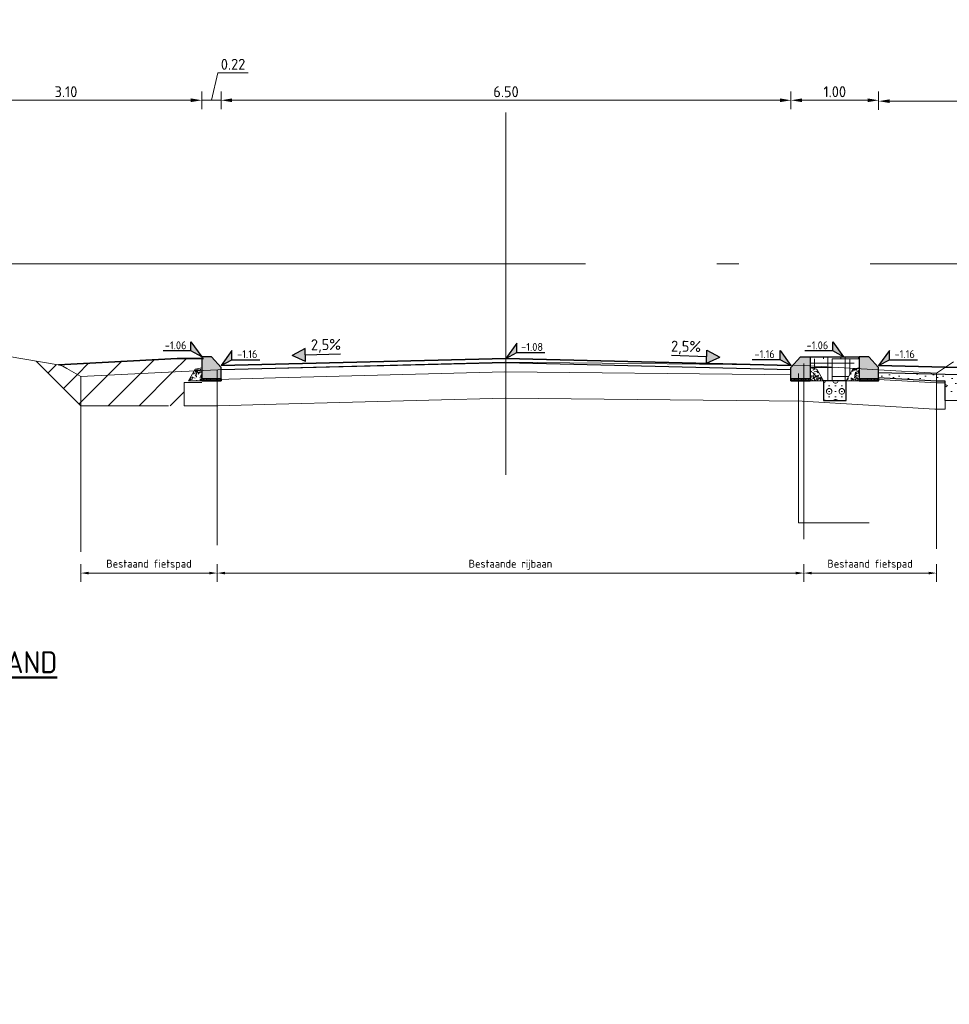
# Model space of a CAD drawing. Header units: metres. Extents: x -1 to 222837, y -2 to 853657.
# Tile 22 of 256: x 111383 to 111393, y 425619 to 425630. Entities that reach past the tile are written whole.
import ezdxf
from ezdxf.enums import TextEntityAlignment as Align

# ---------------------------------------------------------------- set-up
doc = ezdxf.new("R2010")
doc.units = ezdxf.units.M
doc.header["$XCLIPFRAME"] = 0
for name, pattern in [('1-1', [20, 10, -10]), ('AL-NAP_LIJN', [15.25, 12, -1.5, 0.25, -1.5]), ('AM-AS', [16, 10, -2, 2, -2])]:
    doc.linetypes.add(name, pattern=pattern)
doc.layers.add('A-LEGENDA', color=7, linetype='Continuous')
doc.layers.add('X-REF', color=7, linetype='Continuous')
for name, color, linetype, lineweight in [('A-TXT-T25', 7, 'Continuous', 25), ('A-TXT-T50', 4, 'Continuous', 50), ('B-ALG', 8, 'Continuous', 5), ('B-ALG_TXT', 8, 'Continuous', 5), ('B-WE-GR-TEELGROND-A', 92, 'Continuous', 18), ('B-WE-GW-MAAIVELD-GD', 93, 'Continuous', 18), ('N-WE-AM-AS_WEG-G', 10, 'AM-AS', 18), ('N-WE-AM-NAP-G', 7, 'AL-NAP_LIJN', 18), ('N-WE-GR-BOMENGROND-A', 32, 'Continuous', 18), ('N-WE-GW-BERM-G', 90, 'Continuous', 35), ('N-WE-GW-GROND-WERK-A', 7, 'Continuous', 18), ('N-WE-VH-VERHARDING_BESTORTING-A', 252, 'Continuous', 18), ('N-WE-VH-VERHARDING_BESTORTING-G', 252, 'Continuous', 35), ('N-WE-VH-VERHARDING_BESTORTING-O', 7, 'Continuous', 18), ('N-WE-VH-VERHARDING_FUNDERING-A', 7, 'Continuous', 18), ('X-XX-AL-HOOGTELABEL-S', 90, 'Continuous', 25)]:
    doc.layers.add(name, color=color, linetype=linetype, lineweight=lineweight)
doc.styles.add('NLCS-ISO', font='NLCS-ISO.ttf')
doc.styles.add('NLCS-ISO-ANNOTATIEF-T25', font='NLCS-ISO.ttf', dxfattribs={"height": 2.5})
doc.styles.add('NLCS-ISO-M50-T18', font='NLCS-ISO.ttf')
doc.styles.add('NLCS-ISO-M50-T25', font='NLCS-ISO.ttf')
doc.styles.add('RPS_25', font='isocp.shx', dxfattribs={"height": 2.5})
doc.styles.add('RPS_50', font='isocp.shx', dxfattribs={"height": 5})
doc.dimstyles.new('NLCS-M50-T18-PIJL-X_L2_H5', dxfattribs={"dimscale": 0.05, "dimtxt": 1.8, "dimasz": 1.8, "dimexe": 2, "dimexo": 2, "dimgap": 0.7, "dimtad": 1, "dimzin": 0, "dimdsep": 46, "dimtxsty": 'NLCS-ISO-M50-T18', "dimcen": 0, "dimdle": 2, "dimclrd": 256, "dimclre": 256, "dimclrt": 256, "dimadec": 5, "dimazin": 0, "dimtfac": 1, "dimtofl": 0, "dimtmove": 1, "dimatfit": 0, "dimfxl": 2, "dimfxlon": 1, "dimtfillclr": 254, "dimtolj": 1, "dimtzin": 0, "dimlwd": 18, "dimlwe": 18, "dimarcsym": 0})
doc.dimstyles.new('NLCS-M50-T25-PIJL-X_L2_H5', dxfattribs={"dimscale": 0.05, "dimtxt": 2.5, "dimasz": 2.5, "dimexe": 2, "dimexo": 2, "dimgap": 0.7, "dimtad": 1, "dimzin": 0, "dimdsep": 46, "dimtxsty": 'NLCS-ISO-M50-T25', "dimcen": 0, "dimdle": 2, "dimclrd": 256, "dimclre": 256, "dimclrt": 256, "dimadec": 5, "dimazin": 0, "dimtfac": 1, "dimtofl": 0, "dimtmove": 1, "dimatfit": 0, "dimfxl": 2, "dimfxlon": 1, "dimtfillclr": 254, "dimtolj": 1, "dimtzin": 0, "dimlwd": 18, "dimlwe": 18, "dimarcsym": 0})
picture_1 = doc.add_image_def('image1.ecw', size_in_pixel=(400001, 250001))
picture_2 = doc.add_image_def('image2.ecw', size_in_pixel=(120000, 80000))
pattern_1 = [(45, (111097.0106029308, 425834.8120463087), (-0.1767766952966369, 0.1767766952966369), [])]

# ---------------------------------------------------------------- blocks, each defined once
blk = doc.blocks.new('*D521')
at = {"layer": 'A-TXT-T25', "linetype": 'Continuous', "lineweight": 18, "transparency": 16777216}
for p, q in [((111384.9351374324, 425629.3609536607), (111385.0096380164, 425629.6734536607)), ((111385.0096380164, 425629.6734536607), (111385.3546380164, 425629.6734536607)), ((111384.825137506, 425629.2609536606), (111384.825137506, 425629.4609536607)), ((111385.0451373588, 425629.2609536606), (111385.0451373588, 425629.4609536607)), ((111384.700137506, 425629.3609536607), (111384.575137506, 425629.3609536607)), ((111384.825137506, 425629.3609536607), (111385.0451373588, 425629.3609536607)), ((111385.1701373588, 425629.3609536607), (111385.2951373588, 425629.3609536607))]:
    blk.add_line(p, q, dxfattribs=at)
at = {"layer": 'A-TXT-T25', "transparency": 16777216}
for points in [[(111384.700137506, 425629.381786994), (111384.700137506, 425629.3401203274), (111384.825137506, 425629.3609536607)], [(111385.1701373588, 425629.381786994), (111385.1701373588, 425629.3401203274), (111385.0451373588, 425629.3609536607)]]:
    blk.add_solid(points, dxfattribs=at)
at = {"layer": 'Defpoints', "color": 0, "transparency": 16777216}
for p in [(111385.0451373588, 425629.3609536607), (111384.825137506, 425626.3360356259), (111385.0451373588, 425626.3366024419)]:
    blk.add_point(p, dxfattribs=at)
at = {"layer": 'A-TXT-T25', "transparency": 16777216, "insert": (111385.1821380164, 425629.7709536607), "char_height": 0.125, "attachment_point": 5, "style": 'NLCS-ISO-M50-T25'}
blk.add_mtext('\\A1;0.22', dxfattribs=at)
blk = doc.blocks.new('Pijl afschot')
blk.add_hatch(color=256).paths.add_polyline_path([(1717511043.909518, -163054497.4737314), (1717511043.834518, -163054497.3237315), (1717511043.759518, -163054497.4737314)])
for p, q in [((1717511043.759518, -163054497.4737314), (1717511043.834518, -163054497.3237315)), ((1717511043.909518, -163054497.4737314), (1717511043.834518, -163054497.3237315)), ((1717511043.759518, -163054497.4737314), (1717511043.909518, -163054497.4737314)), ((1717511043.834518, -163054497.4737314), (1717511043.834518, -163054497.8749846))]:
    blk.add_line(p, q)
blk = doc.blocks.new('SAL-HOOGTELABEL_01-SO')
for p, q in [((-2.460741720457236, 1.312415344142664), (-2.460741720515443, 3.435148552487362)), ((-2.460741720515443, 3.435148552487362), (0, 0)), ((-2.460741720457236, 1.312415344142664), (-8.837532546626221, 1.312415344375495)), ((0, 0), (-2.460741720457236, 1.312415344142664))]:
    blk.add_line(p, q)
blk.add_solid([(-2.460741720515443, 3.435148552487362), (-2.460741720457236, 1.312415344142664), (0, 0)])
at = {"style": 'NLCS-ISO'}
blk.add_attdef('...', text='', height=1.8, dxfattribs=at).set_placement((-5.956637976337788, 2.607292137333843), align=Align.MIDDLE)
blk = doc.blocks.new('ALG_ONDERSCHRIFT')
at = {"layer": 'A-TXT-T25', "style": 'RPS_25'}
for tag, p in [('ONDERSCHRIFT-SUBREGEL1', (2, -13)), ('ONDERSCHRIFT-SUBREGEL2', (2, -17.5))]:
    blk.add_attdef(tag, p, '', height=2.5, dxfattribs=at)
at = {"layer": 'A-TXT-T50', "style": 'RPS_50'}
blk.add_attdef('%%UONDERSCHRIFT-TITEL', (2, -7), '', height=5, dxfattribs=at)
blk = doc.blocks.new('RWS band')
at = {"transparency": 33554610}
h = blk.add_hatch(color=8, dxfattribs=at)
h.dxf.hatch_style = 1
h.paths.add_polyline_path([(1717510914.861562, -163054387.4077554), (1717510914.751562, -163054387.4077554), (1717510914.751562, -163054387.6577554), (1717510914.971562, -163054387.6577554), (1717510914.971562, -163054387.5317554)])
at = {"flags": 128}
blk.add_lwpolyline([(1717510914.861562, -163054387.4077554), (1717510914.751562, -163054387.4077554), (1717510914.751562, -163054387.6577554), (1717510914.971562, -163054387.6577554), (1717510914.971562, -163054387.5317554), (1717510914.861561, -163054387.4077554)], dxfattribs=at)
blk = doc.blocks.new('*D507')
at = {"layer": 'A-TXT-T25', "linetype": 'Continuous', "lineweight": 18, "transparency": 16777216}
for p, q in [((111385.0451372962, 425629.2609536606), (111385.0451372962, 425629.4609536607)), ((111391.5451373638, 425629.2609536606), (111391.5451373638, 425629.4609536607)), ((111385.1701372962, 425629.3609536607), (111391.4201373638, 425629.3609536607))]:
    blk.add_line(p, q, dxfattribs=at)
at = {"layer": 'A-TXT-T25', "transparency": 16777216}
for points in [[(111385.1701372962, 425629.381786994), (111385.1701372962, 425629.3401203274), (111385.0451372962, 425629.3609536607)], [(111391.4201373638, 425629.381786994), (111391.4201373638, 425629.3401203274), (111391.5451373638, 425629.3609536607)]]:
    blk.add_solid(points, dxfattribs=at)
at = {"layer": 'Defpoints', "color": 0, "transparency": 16777216}
for p in [(111391.5451373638, 425629.3609536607), (111385.0451372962, 425626.3366024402), (111391.5451373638, 425626.3366024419)]:
    blk.add_point(p, dxfattribs=at)
at = {"layer": 'A-TXT-T25', "transparency": 16777216, "insert": (111388.29513733, 425629.4584536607), "char_height": 0.125, "attachment_point": 5, "style": 'NLCS-ISO-M50-T25'}
blk.add_mtext('\\A1;6.50', dxfattribs=at)
blk = doc.blocks.new('*D508')
at = {"layer": 'A-TXT-T25', "linetype": 'Continuous', "lineweight": 18, "transparency": 16777216}
for p, q in [((111391.5451374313, 425629.2609536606), (111391.5451374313, 425629.4609536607)), ((111392.5451282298, 425629.2609536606), (111392.5451282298, 425629.4609536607)), ((111391.6701374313, 425629.3609536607), (111392.4201282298, 425629.3609536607))]:
    blk.add_line(p, q, dxfattribs=at)
at = {"layer": 'A-TXT-T25', "transparency": 16777216}
for points in [[(111391.6701374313, 425629.381786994), (111391.6701374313, 425629.3401203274), (111391.5451374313, 425629.3609536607)], [(111392.4201282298, 425629.381786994), (111392.4201282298, 425629.3401203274), (111392.5451282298, 425629.3609536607)]]:
    blk.add_solid(points, dxfattribs=at)
at = {"layer": 'Defpoints', "color": 0, "transparency": 16777216}
for p in [(111392.5451282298, 425629.3609536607), (111391.5451374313, 425626.3366024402), (111392.5451282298, 425626.2853962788)]:
    blk.add_point(p, dxfattribs=at)
at = {"layer": 'A-TXT-T25', "transparency": 16777216, "insert": (111392.0451328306, 425629.4584536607), "char_height": 0.125, "attachment_point": 5, "style": 'NLCS-ISO-M50-T25'}
blk.add_mtext('\\A1;1.00', dxfattribs=at)
blk = doc.blocks.new('*D509')
at = {"layer": 'A-TXT-T25', "linetype": 'Continuous', "lineweight": 18, "transparency": 16777216}
for p, q in [((111392.5451206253, 425629.250536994), (111392.5451206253, 425629.450536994)), ((111396.0451096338, 425629.250536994), (111396.0451096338, 425629.450536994)), ((111392.6701206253, 425629.3505369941), (111395.9201096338, 425629.3505369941))]:
    blk.add_line(p, q, dxfattribs=at)
at = {"layer": 'A-TXT-T25', "transparency": 16777216}
for points in [[(111392.6701206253, 425629.3713703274), (111392.6701206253, 425629.3297036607), (111392.5451206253, 425629.3505369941)], [(111395.9201096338, 425629.3713703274), (111395.9201096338, 425629.3297036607), (111396.0451096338, 425629.3505369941)]]:
    blk.add_solid(points, dxfattribs=at)
at = {"layer": 'Defpoints', "color": 0, "transparency": 16777216}
for p in [(111396.0451096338, 425629.3505369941), (111392.5451206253, 425626.3366024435), (111396.0451096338, 425626.2491027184)]:
    blk.add_point(p, dxfattribs=at)
at = {"layer": 'A-TXT-T25', "transparency": 16777216, "insert": (111394.2951151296, 425629.448036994), "char_height": 0.125, "attachment_point": 5, "style": 'NLCS-ISO-M50-T25'}
blk.add_mtext('\\A1;3.50', dxfattribs=at)
blk = doc.blocks.new('*D514')
at = {"layer": 'A-TXT-T25', "linetype": 'Continuous', "lineweight": 18, "transparency": 16777216}
for p, q in [((111381.7268088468, 425629.2609536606), (111381.7268088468, 425629.4609536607)), ((111384.8253474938, 425629.2609536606), (111384.8253474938, 425629.4609536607)), ((111384.7003474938, 425629.3609536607), (111381.8518088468, 425629.3609536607))]:
    blk.add_line(p, q, dxfattribs=at)
at = {"layer": 'A-TXT-T25', "transparency": 16777216}
for points in [[(111381.8518088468, 425629.381786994), (111381.8518088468, 425629.3401203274), (111381.7268088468, 425629.3609536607)], [(111384.7003474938, 425629.381786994), (111384.7003474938, 425629.3401203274), (111384.8253474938, 425629.3609536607)]]:
    blk.add_solid(points, dxfattribs=at)
at = {"layer": 'Defpoints', "color": 0, "transparency": 16777216}
for p in [(111381.7268088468, 425629.3609536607), (111381.7268088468, 425626.5307302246), (111384.8253474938, 425626.4364456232)]:
    blk.add_point(p, dxfattribs=at)
at = {"layer": 'A-TXT-T25', "transparency": 16777216, "insert": (111383.2760781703, 425629.4584536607), "char_height": 0.125, "attachment_point": 5, "style": 'NLCS-ISO-M50-T25'}
blk.add_mtext('\\A1;3.10', dxfattribs=at)
blk = doc.blocks.new('*D515')
at = {"layer": 'A-TXT-T25', "linetype": 'Continuous', "lineweight": 18, "transparency": 16777216}
for p, q in [((111391.5451298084, 425629.2609538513), (111391.5451298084, 425629.4609538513)), ((111392.5451206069, 425629.2609538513), (111392.5451206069, 425629.4609538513)), ((111391.6701298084, 425629.3609538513), (111392.4201206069, 425629.3609538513))]:
    blk.add_line(p, q, dxfattribs=at)
at = {"layer": 'A-TXT-T25', "transparency": 16777216}
for points in [[(111391.6701298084, 425629.3817871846), (111391.6701298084, 425629.340120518), (111391.5451298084, 425629.3609538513)], [(111392.4201206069, 425629.3817871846), (111392.4201206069, 425629.340120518), (111392.5451206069, 425629.3609538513)]]:
    blk.add_solid(points, dxfattribs=at)
at = {"layer": 'Defpoints', "color": 0, "transparency": 16777216}
for p in [(111392.5451206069, 425629.3609538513), (111391.5451298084, 425626.3172276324), (111392.5451206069, 425626.2853964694)]:
    blk.add_point(p, dxfattribs=at)
at = {"layer": 'A-TXT-T25', "transparency": 16777216, "insert": (111392.0451252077, 425629.4584538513), "char_height": 0.125, "attachment_point": 5, "style": 'NLCS-ISO-M50-T25'}
blk.add_mtext('\\A1;1.00', dxfattribs=at)
blk = doc.blocks.new('*D516')
at = {"layer": 'B-ALG_TXT', "linetype": 'Continuous', "lineweight": 18, "transparency": 16777216}
for p, q in [((111383.4458154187, 425624.0702595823), (111383.4458154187, 425623.8702595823)), ((111385.0007807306, 425624.0702595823), (111385.0007807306, 425623.8702595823)), ((111383.5358154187, 425623.9702595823), (111384.9107807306, 425623.9702595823))]:
    blk.add_line(p, q, dxfattribs=at)
at = {"layer": 'B-ALG_TXT', "transparency": 16777216}
for points in [[(111383.5358154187, 425623.9852595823), (111383.5358154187, 425623.9552595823), (111383.4458154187, 425623.9702595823)], [(111384.9107807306, 425623.9852595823), (111384.9107807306, 425623.9552595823), (111385.0007807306, 425623.9702595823)]]:
    blk.add_solid(points, dxfattribs=at)
at = {"layer": 'Defpoints', "color": 0, "transparency": 16777216}
for p in [(111383.4458154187, 425624.4383238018), (111385.0007807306, 425624.4383238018), (111385.0007807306, 425623.9702595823)]:
    blk.add_point(p, dxfattribs=at)
at = {"layer": 'B-ALG_TXT', "transparency": 16777216, "insert": (111384.2232980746, 425624.0637595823), "char_height": 0.09000000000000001, "attachment_point": 5, "style": 'NLCS-ISO-M50-T18'}
blk.add_mtext('\\A1;Bestaand fietspad', dxfattribs=at)
blk = doc.blocks.new('*D517')
at = {"layer": 'B-ALG_TXT', "linetype": 'Continuous', "lineweight": 18, "transparency": 16777216}
for p, q in [((111385.0007807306, 425624.0700568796), (111385.0007807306, 425623.8700568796)), ((111391.6907807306, 425624.0700568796), (111391.6907807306, 425623.8700568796)), ((111385.0907807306, 425623.9700568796), (111391.6007807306, 425623.9700568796))]:
    blk.add_line(p, q, dxfattribs=at)
at = {"layer": 'B-ALG_TXT', "transparency": 16777216}
for points in [[(111385.0907807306, 425623.9850568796), (111385.0907807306, 425623.9550568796), (111385.0007807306, 425623.9700568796)], [(111391.6007807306, 425623.9850568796), (111391.6007807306, 425623.9550568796), (111391.6907807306, 425623.9700568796)]]:
    blk.add_solid(points, dxfattribs=at)
at = {"layer": 'Defpoints', "color": 0, "transparency": 16777216}
for p in [(111385.0007807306, 425624.6369819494), (111391.6907807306, 425624.6369819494), (111391.6907807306, 425623.9700568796)]:
    blk.add_point(p, dxfattribs=at)
at = {"layer": 'B-ALG_TXT', "transparency": 16777216, "insert": (111388.3457807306, 425624.0635568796), "char_height": 0.09000000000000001, "attachment_point": 5, "style": 'NLCS-ISO-M50-T18'}
blk.add_mtext('\\A1;Bestaande rijbaan', dxfattribs=at)
blk = doc.blocks.new('*D518')
at = {"layer": 'B-ALG_TXT', "linetype": 'Continuous', "lineweight": 18, "transparency": 16777216}
for p, q in [((111391.6907807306, 425624.0700568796), (111391.6907807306, 425623.8700568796)), ((111393.2044287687, 425624.0700568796), (111393.2044287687, 425623.8700568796)), ((111391.7807807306, 425623.9700568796), (111393.1144287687, 425623.9700568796))]:
    blk.add_line(p, q, dxfattribs=at)
at = {"layer": 'B-ALG_TXT', "transparency": 16777216}
for points in [[(111391.7807807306, 425623.9850568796), (111391.7807807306, 425623.9550568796), (111391.6907807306, 425623.9700568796)], [(111393.1144287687, 425623.9850568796), (111393.1144287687, 425623.9550568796), (111393.2044287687, 425623.9700568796)]]:
    blk.add_solid(points, dxfattribs=at)
at = {"layer": 'Defpoints', "color": 0, "transparency": 16777216}
for p in [(111391.6907807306, 425624.1829042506), (111393.2044287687, 425624.1829042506), (111393.2044287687, 425623.9700568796)]:
    blk.add_point(p, dxfattribs=at)
at = {"layer": 'B-ALG_TXT', "transparency": 16777216, "insert": (111392.4476047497, 425624.0635568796), "char_height": 0.09000000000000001, "attachment_point": 5, "style": 'NLCS-ISO-M50-T18'}
blk.add_mtext('\\A1;Bestaand fietspad', dxfattribs=at)
blk = doc.blocks.new('betonrug')
at = {"layer": 'N-WE-VH-VERHARDING_BESTORTING-A', "transparency": 33554687}
h = blk.add_hatch(dxfattribs=at)
h.set_pattern_fill('AVH-BESTORTING_01', color=0, scale=0.2, style=0, pattern_type=2)
h.set_pattern_definition([(342.7420615, (0.485932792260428, 0.1918754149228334), (0.05397981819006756, 0.09773891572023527), [0.02727200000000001, -0.109194]), (17.25793850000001, (0.3816547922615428, 0.2242714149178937), (0.05398037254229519, 0.09773993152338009), [0.027272, -0.165719]), (61.0887992, (0.4076987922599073, 0.2323624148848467), (-0.1303186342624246, 0.04048573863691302), [0.022313, -0.08934100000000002]), (118.9112008, (0.4948227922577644, 0.1136624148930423), (-0.05398012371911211, -0.09774138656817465), [0.02231299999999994, -0.1355909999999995]), (162.7420615, (0.4076987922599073, 0.2714254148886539), (-0.0539798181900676, -0.09773891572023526), [0.027272, -0.109194]), (197.2579385, (0.3816547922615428, 0.2795154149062), (-0.05398037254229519, -0.09773993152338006), [0.02727199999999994, -0.1657189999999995]), (241.0887992, (0.3556107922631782, 0.271440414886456), (0.1303186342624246, -0.04048573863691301), [0.022313, -0.08934100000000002]), (298.9112008, (0.3988047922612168, 0.3496344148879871), (0.05398012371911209, 0.09774138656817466), [0.022313, -0.135591]), (342.7420615, (0.2219487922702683, 0.3341534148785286), (-0.0763385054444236, 0.1382236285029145), [0.024341, -0.112122]), (40.8518492, (0.08325479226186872, 0.03371241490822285), (0.0539802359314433, 0.09773985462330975), [0.024469, -0.3619130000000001]), (84.5869815, (0.2637017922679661, 0.3429374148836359), (-0.022359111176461, 0.2359645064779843), [0.02971600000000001, -0.3054810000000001]), (118.9112008, (0.3968107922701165, 0.3318934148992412), (-0.1303208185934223, 0.04048566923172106), [0.02957499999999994, -0.1283309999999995]), (162.7420615, (0.2522077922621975, 0.3984094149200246), (0.07633850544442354, -0.1382236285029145), [0.024484, -0.111975]), (40.8518492, (0.04841979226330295, 0.09649041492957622), (0.0539802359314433, 0.09773985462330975), [0.02440900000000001, -0.3619720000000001]), (84.5869815, (0.2075637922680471, 0.3601964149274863), (-0.05398004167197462, -0.09774068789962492), [0.029647, -0.305553]), (298.9112008, (0.2075637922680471, 0.3601964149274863), (0.1303208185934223, -0.04048566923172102), [0.029753, -0.128153]), (26.66898489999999, (-0.03792020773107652, 0.1503624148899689), (-0.1842996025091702, -0.05725531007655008), [0.018275, -0.4546130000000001]), (84.5869815, (0.2706667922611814, 0.4112624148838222), (-0.05398004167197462, -0.09774068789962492), [0.018319, -0.316878]), (131.7624194, (0.1197167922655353, 0.7059504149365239), (-0.2066604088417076, 0.1787101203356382), [0.024466, -0.4004280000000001]), (162.7420203, (-0.0361612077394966, 0.195015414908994), (-0.05397988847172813, -0.09773887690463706), [0.01969399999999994, -0.1167689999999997]), (26.66898489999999, (-0.07131720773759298, 0.1926464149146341), (-0.1842996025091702, -0.05725531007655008), [0.018297, -0.454591]), (84.5869815, (0.2190487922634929, 0.4253754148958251), (-0.05398004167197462, -0.09774068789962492), [0.020094, -0.3151030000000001]), (131.7624194, (0.0803517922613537, 0.6861624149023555), (-0.2066604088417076, 0.1787101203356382), [0.020994, -0.4039000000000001]), (342.7420203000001, (0.2330297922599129, 0.4097154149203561), (0.0539798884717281, 0.09773887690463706), [0.022313, -0.11415]), (50.2415591, (0.25661979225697, 0.2179654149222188), (0.05397896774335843, 0.09773900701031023), [0.021713, -0.6884720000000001]), (95.41301849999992, (0.2705047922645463, 0.2346564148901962), (-0.07633872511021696, 0.1382240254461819), [0.019056, -0.217966]), (150.9388382, (-0.0142892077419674, 0.5705594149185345), (-0.1303192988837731, 0.04048577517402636), [0.017556, -0.5170470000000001]), (197.2579385, (0.2533607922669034, 0.2621534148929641), (0.1303190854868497, -0.04048543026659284), [0.02231599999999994, -0.1706719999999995]), (50.2415591, (0.2172517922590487, 0.2377464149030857), (0.05397896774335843, 0.09773900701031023), [0.02313800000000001, -0.6870470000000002]), (95.41301849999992, (0.2188887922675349, 0.2204714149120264), (-0.07633872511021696, 0.1382240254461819), [0.017353, -0.2196689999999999]), (150.9388382, (-0.04768620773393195, 0.5282784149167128), (-0.1303192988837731, 0.04048577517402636), [0.018788, -0.515816]), (17.25793850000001, (0.2353107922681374, 0.211343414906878), (-0.1303190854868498, 0.04048543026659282), [0.022313, -0.170675])])
h.paths.add_polyline_path([(0, 0.1498075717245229), (0, 0), (0.15, 0), (0.07401074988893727, 0.134265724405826)])
at = {"layer": 'N-WE-VH-VERHARDING_BESTORTING-O', "color": 0}
blk.add_lwpolyline([(0, 0.1498075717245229), (0, 0), (0.15, 0), (0.07401074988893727, 0.134265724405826)], close=True, dxfattribs=at)
blk = doc.blocks.new('stelspecie')
at = {"layer": 'N-WE-VH-VERHARDING_BESTORTING-A'}
h = blk.add_hatch(dxfattribs=at)
h.set_pattern_fill('ANSI31', color=0, scale=0.005, angle=45, style=0)
h.set_pattern_definition([(90, (-128736.4832281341, -464678.3807459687), (-0.015875, 1.734723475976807e-18), [])])
h.paths.add_polyline_path([(0, 0), (0.22, -2.01395305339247e-05), (0.22, -0.02431275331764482), (1.592031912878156e-05, -0.02433289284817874)])
at = {"layer": 'N-WE-VH-VERHARDING_BESTORTING-G', "color": 0, "flags": 128}
blk.add_lwpolyline([(0, 0), (0.22, -2.01395305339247e-05), (0.22, -0.02431275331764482), (0, -0.02433289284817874)], close=True, dxfattribs=at)

msp = doc.modelspace()

# ---------------------------------------------------------------- hatches: boundary and pattern name
at = {"layer": 'B-WE-GR-TEELGROND-A', "transparency": 33554687}
h = msp.add_hatch(dxfattribs=at)
h.set_pattern_fill('AGR-TEELGROND_02', color=256, style=0, pattern_type=2)
h.set_pattern_definition([(0, (111391.7651253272, 425626.1620803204), (0.25, 0.05), [0.5, -0.5]), (90, (111391.7651253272, 425626.1620803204), (-0.04999999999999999, 0.25), [0.5, -0.5])])
h.paths.add_polyline_path([(111392.2511098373, 425626.2964888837), (111392.3251205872, 425626.312030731), (111392.3251205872, 425626.4365541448), (111391.7651299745, 425626.4365560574), (111391.7651299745, 425626.4365558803), (111391.7651253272, 425626.3120297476), (111391.8391313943, 425626.2964888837), (111391.9151206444, 425626.1620803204), (111392.1751205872, 425626.1620803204)])
at = {"layer": 'N-WE-GR-BOMENGROND-A', "transparency": 33554687}
h = msp.add_hatch(dxfattribs=at)
h.set_pattern_fill('AGR-BOMENGROND', color=256, scale=0.5, style=0, pattern_type=2)
h.set_pattern_definition([(0, (111391.7651206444, 425625.916732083), (0, 0.0625), [0, -0.07216875]), (0, (111391.7567471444, 425625.885482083), (0.07216875, 0.125), [0.016747, -0.1275905]), (29.99999999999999, (111391.7734941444, 425625.885482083), (0.07216880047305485, 0.1249999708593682), [0.016747, -0.233253]), (59.99999999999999, (111391.7879971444, 425625.893855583), (-0.07216880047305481, 0.1249999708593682), [0.016747, -0.1275905]), (90, (111391.7963706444, 425625.9083585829), (-0.07216874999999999, 0.125), [0.016747, -0.233253]), (120, (111391.7963706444, 425625.925105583), (-0.1443375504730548, -2.914063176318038e-08), [0.016747, -0.1275905]), (150, (111391.7879971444, 425625.9396085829), (-0.1443375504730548, 2.914063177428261e-08), [0.016747, -0.233253]), (180, (111391.7734941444, 425625.947982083), (-0.07216875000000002, -0.125), [0.016747, -0.1275905]), (210, (111391.7567471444, 425625.947982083), (-0.07216880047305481, -0.1249999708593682), [0.016747, -0.233253]), (240, (111391.7422441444, 425625.9396085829), (0.07216880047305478, -0.1249999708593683), [0.016747, -0.1275905]), (270, (111391.7338706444, 425625.925105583), (0.07216874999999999, -0.125), [0.016747, -0.233253]), (300.0000000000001, (111391.7338706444, 425625.9083585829), (0.1443375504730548, 2.91406318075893e-08), [0.016747, -0.1275905]), (329.9999999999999, (111391.7422441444, 425625.893855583), (0.1443375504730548, -2.914063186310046e-08), [0.016747, -0.233253])])
h.paths.add_polyline_path([(111391.9151935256, 425626.1620803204), (111391.9151935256, 425625.936732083), (111392.1751205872, 425625.936732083), (111392.1751205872, 425626.1620803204)])
at = {"layer": 'N-WE-GW-GROND-WERK-A', "transparency": 33554585}
h = msp.add_hatch(dxfattribs=at)
h.set_pattern_fill('AGW-WERK_AANVULLEN', color=256, style=0, pattern_type=2)
h.set_pattern_definition(pattern_1)
h.paths.add_polyline_path([(111384.6252420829, 425625.8779504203), (111384.6252420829, 425626.1422449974), (111384.675153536, 425626.1422449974), (111384.7504431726, 425626.2752745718), (111384.5976206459, 425626.2676870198), (111383.445815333, 425626.2115115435), (111383.287525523, 425626.3034634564), (111383.2411469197, 425626.3302877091), (111383.1920962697, 425626.3430729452), (111383.1884604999, 425626.3444471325), (111382.936805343, 425626.386960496), (111383.4458154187, 425625.8779504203)])
h = msp.add_hatch(dxfattribs=at)
h.set_pattern_fill('AGW-WERK_AANVULLEN', color=256, style=0, pattern_type=2)
h.set_pattern_definition(pattern_1)
h.paths.add_polyline_path([(111383.1920962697, 425626.3430729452), (111383.2411469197, 425626.3302877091), (111383.287525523, 425626.3034634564), (111383.445815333, 425626.2115115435), (111384.5976206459, 425626.2676870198), (111384.738796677, 425626.2746963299), (111384.7511427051, 425626.2965105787), (111384.825137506, 425626.3120490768), (111384.825137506, 425626.4165576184), (111384.5451386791, 425626.4165576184)])
at = {"layer": 'N-WE-VH-VERHARDING_FUNDERING-A', "transparency": 33554687}
h = msp.add_hatch(dxfattribs=at)
h.set_pattern_fill('AVH-FUNDERING_GRANULAAT', color=256, style=0, pattern_type=2)
h.set_pattern_definition([(0, (111393.0201208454, 425626.1892211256), (0, 0.5), [0, -0.5]), (0, (111393.0251208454, 425626.0142211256), (0, 0.5), [0, -0.5]), (0, (111393.0401208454, 425626.2842211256), (0, 0.5), [0, -0.5]), (338.1986, (111392.7801208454, 425626.1292211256), (1.500000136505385, -0.499999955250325), [0.0538515, -2.638731]), (216.8699, (111392.8301208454, 425626.1092211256), (1.499999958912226, 1.000000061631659), [0.025, -2.475]), (130.6013, (111392.8101208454, 425626.0942211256), (2.500000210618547, -2.999999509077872), [0.04609750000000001, -4.5636745]), (206.5651, (111392.6451208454, 425626.0342211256), (-0.4999995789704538, -0.5000006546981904), [0.0111805, -1.1068535]), (326.3099, (111392.6351208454, 425626.0292211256), (0.9999997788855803, -0.5000006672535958), [0.018028, -1.784748]), (108.4349, (111392.6501208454, 425626.0192211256), (-0.4999992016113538, 1.000000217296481), [0.01581149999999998, -1.565327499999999]), (225, (111392.9651208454, 425625.9842211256), (-8.881784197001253e-17, -0.5000001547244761), [0.021213, -0.6858935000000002]), (0, (111392.9501208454, 425625.9692211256), (0.5, 0.5), [0.03, -0.47]), (135, (111392.9801208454, 425625.9692211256), (-0.5000001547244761, 4.440892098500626e-17), [0.021213, -0.6858935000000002]), (251.5651, (111392.9051208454, 425626.3042211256), (0.4999992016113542, 1.000000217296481), [0.01581149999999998, -1.565327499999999]), (0, (111392.9001208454, 425626.2892211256), (0.5, 0.5), [0.025, -0.475]), (143.1301, (111392.9251208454, 425626.2892211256), (-1.499999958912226, 1.000000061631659), [0.025, -2.475]), (213.6901, (111392.6401208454, 425626.3092211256), (0.9999997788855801, 0.5000006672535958), [0.018028, -1.784748]), (341.5651, (111392.6251208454, 425626.2992211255), (-1.000000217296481, 0.4999992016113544), [0.03162300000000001, -1.549516]), (126.8699, (111392.6551208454, 425626.2892211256), (1.000000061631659, -1.499999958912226), [0.025, -2.475]), (0, (111392.7851208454, 425626.2892211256), (0, 0.5), [0, -0.5]), (0, (111392.6501208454, 425626.1592211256), (0, 0.5), [0, -0.5]), (0, (111392.7901208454, 425625.9742211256), (0, 0.5), [0, -0.5]), (0, (111392.9251208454, 425626.1292211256), (0, 0.5), [0, -0.5]), (0, (111392.7801208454, 425626.2142211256), (0, 0.5), [0, -0.5]), (0, (111392.6701208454, 425626.2292211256), (0, 0.5), [0, -0.5]), (0, (111392.7151208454, 425626.1992211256), (0, 0.5), [0, -0.5]), (0, (111392.6951208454, 425626.0792211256), (0, 0.5), [0, -0.5]), (0, (111392.5751208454, 425626.0992211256), (0, 0.5), [0, -0.5]), (0, (111392.5801208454, 425626.2142211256), (0, 0.5), [0, -0.5]), (0, (111392.5651208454, 425626.3242211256), (0, 0.5), [0, -0.5]), (0, (111392.7201208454, 425626.3442211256), (0, 0.5), [0, -0.5]), (0, (111392.8301208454, 425626.3642211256), (0, 0.5), [0, -0.5]), (0, (111393.0051208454, 425626.3442211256), (0, 0.5), [0, -0.5]), (0, (111392.8851208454, 425626.1892211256), (0, 0.5), [0, -0.5]), (0, (111392.8351208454, 425626.2792211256), (0, 0.5), [0, -0.5]), (0, (111392.8751208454, 425626.0392211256), (0, 0.5), [0, -0.5]), (0, (111392.7251208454, 425626.0142211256), (0, 0.5), [0, -0.5]), (0, (111392.8751208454, 425625.9042211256), (0, 0.5), [0, -0.5]), (0, (111392.7101208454, 425625.9342211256), (0, 0.5), [0, -0.5]), (0, (111392.5501208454, 425625.9192211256), (0, 0.5), [0, -0.5]), (0, (111392.6101208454, 425625.8942211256), (0, 0.5), [0, -0.5]), (0, (111392.6151208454, 425625.9642211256), (0, 0.5), [0, -0.5]), (0, (111392.9501208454, 425625.8842211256), (0, 0.5), [0, -0.5]), (0, (111393.0101208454, 425626.0892211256), (0, 0.5), [0, -0.5]), (0, (111392.9851208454, 425626.2392211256), (0, 0.5), [0, -0.5]), (0, (111392.7551208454, 425625.8792211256), (0, 0.5), [0, -0.5])])
h.paths.add_polyline_path([(111396.0451095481, 425626.0247899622), (111396.2651094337, 425626.0247899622), (111396.2651094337, 425625.8692211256), (111396.0356234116, 425625.8692211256), (111393.3044287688, 425625.9375009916), (111393.3044287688, 425626.1579278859), (111393.2044287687, 425626.1579278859), (111392.5451208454, 425626.1973260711), (111392.5451208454, 425626.2565774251), (111396.0451095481, 425626.1691274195)])

# ---------------------------------------------------------------- linework, layer by layer
at = {"flags": 128}
for points in [[(111391.7651206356, 425626.4365558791), (111392.3251205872, 425626.4365558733)], [(111391.5438876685, 425626.2866180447), (111388.2951372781, 425626.3678368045), (111385.0463868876, 425626.2866180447)]]:
    msp.add_lwpolyline(points, dxfattribs=at)
at = {"lineweight": 18}
msp.add_lwpolyline([(111391.630812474, 425626.2448513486), (111391.6302927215, 425624.544013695), (111392.4358636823, 425624.544013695)], dxfattribs=at)
at = {"flags": 128}
for points in [[(111392.1751205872, 425625.936732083), (111392.1751205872, 425626.1622231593), (111391.9151206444, 425626.1622231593), (111391.9151206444, 425625.936732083)], [(111396.0451095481, 425626.0247899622), (111396.2651094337, 425626.0247899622), (111396.2651094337, 425625.8692211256), (111396.0356234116, 425625.8692211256), (111393.3044287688, 425625.9375009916), (111393.3044287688, 425626.1579278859), (111393.2044287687, 425626.1579278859), (111392.5451208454, 425626.1973260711), (111392.5451208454, 425626.2565774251), (111396.0451095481, 425626.1691274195)]]:
    msp.add_lwpolyline(points, close=True, dxfattribs=at)
at = {"layer": 'B-ALG', "linetype": 'Continuous', "lineweight": 18}
for points in [[(111385.0007807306, 425626.177847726), (111385.6654583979, 425626.1952437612), (111388.2832074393, 425626.2651545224), (111391.242541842, 425626.2334694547), (111391.5451271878, 425626.2301591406)], [(111392.5451208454, 425626.1773260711), (111393.2044287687, 425626.1379278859)], [(111384.8252420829, 425626.1422449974), (111384.6252420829, 425626.1422449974), (111384.6252420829, 425625.8779504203), (111385.0086296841, 425625.8779504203), (111385.6733073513, 425625.8953464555), (111388.2856068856, 425625.965111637), (111391.6742786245, 425625.9288297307), (111393.1865336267, 425625.8384620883), (111393.3044287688, 425625.8384620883), (111393.3044287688, 425626.1379278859), (111393.2044287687, 425626.1379278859)]]:
    msp.add_lwpolyline(points, dxfattribs=at)
at = {"layer": 'B-ALG_TXT', "linetype": '1-1', "ltscale": 0.2, "flags": 128}
for points in [[(111385.0007807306, 425626.2877037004), (111385.0007807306, 425623.9700568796)], [(111391.6907807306, 425626.358575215), (111391.6907807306, 425623.9900568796)], [(111383.4458154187, 425626.2115115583), (111383.4458154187, 425623.9700568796)], [(111393.2044287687, 425626.2481228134), (111393.2044287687, 425623.9700568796)]]:
    msp.add_lwpolyline(points, dxfattribs=at)
at = {"layer": 'B-WE-GW-MAAIVELD-GD', "color": 93, "linetype": 'Continuous', "lineweight": 18}
msp.add_lwpolyline([(111382.3994560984, 425626.4777375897), (111383.1884604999, 425626.3444471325), (111383.1920962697, 425626.3430729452), (111383.2411469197, 425626.3302877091), (111383.287525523, 425626.3034634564), (111383.445815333, 425626.2115115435), (111384.5976206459, 425626.2676870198), (111385.008520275, 425626.2880879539), (111385.6625804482, 425626.3052061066), (111388.282327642, 425626.375170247), (111391.243719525, 425626.3434631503), (111391.6908407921, 425626.3385716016), (111392.8066893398, 425626.2718105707), (111393.204428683, 425626.2481227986), (111393.2287105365, 425626.2640995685), (111393.3990457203, 425626.377136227)], dxfattribs=at)
at = {"layer": 'B-WE-GW-MAAIVELD-GD', "color": 93, "linetype": '1-1', "lineweight": 18, "ltscale": 0.1}
msp.add_lwpolyline([(111382.936805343, 425626.386960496), (111383.4458154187, 425625.8779504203), (111384.6252420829, 425625.8779504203)], dxfattribs=at)
at = {"layer": 'N-WE-AM-AS_WEG-G', "flags": 128}
msp.add_lwpolyline([(111388.2951372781, 425625.0890692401), (111388.2951372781, 425629.2220805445)], dxfattribs=at)
at = {"layer": 'N-WE-AM-NAP-G'}
msp.add_line((111377.2007806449, 425627.497852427), (111413.1774861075, 425627.497852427), dxfattribs=at)
at = {"layer": 'N-WE-GW-BERM-G', "flags": 128}
for points in [[(111384.5451386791, 425626.4165576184), (111383.1920962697, 425626.3430729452)], [(111384.8451396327, 425626.4165576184), (111384.5451386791, 425626.4165576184)], [(111391.5451372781, 425626.3366024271), (111388.2951372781, 425626.4178524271), (111385.0451372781, 425626.3366024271)], [(111396.0451204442, 425626.2491024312), (111392.5451206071, 425626.3366024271)]]:
    msp.add_lwpolyline(points, dxfattribs=at)

# ---------------------------------------------------------------- block references
for p in [(-1717399529.926424, 163480013.844313), (-1717399522.426441, 163480013.844313)]:
    msp.add_blockref('RWS band', p)
at = {"xscale": -1}
msp.add_blockref('RWS band', (1717622306.516682, 163480013.844313), dxfattribs=at)
at = {"layer": 'A-LEGENDA', "xscale": 0.05, "yscale": 0.05, "zscale": 0.05}
msp.add_blockref('ALG_ONDERSCHRIFT', (111377.0167899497, 425623.1783539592), dxfattribs=at).add_auto_attribs({'%%UONDERSCHRIFT-TITEL': '%%uPROFIEL B-B: VARIANT STALEN DAMWAND', 'ONDERSCHRIFT-SUBREGEL1': 'Schaal 1:50'})
at = {"layer": 'A-TXT-T25', "rotation": 91.84126634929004}
msp.add_blockref('Pijl afschot', (-107674212.4524244, -1721437672.300002), dxfattribs=at)
at = {"layer": 'A-TXT-T25', "xscale": -1, "rotation": 268.15873365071}
msp.add_blockref('Pijl afschot', (107896989.0426989, -1721437672.320002), dxfattribs=at)
at = {"layer": 'N-WE-VH-VERHARDING_BESTORTING-O', "xscale": -1}
for name, p in [('betonrug', (111384.825153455, 425626.1622448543)), ('betonrug', (111392.3251205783, 425626.162224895)), ('stelspecie', (111391.7651365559, 425626.1865577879))]:
    msp.add_blockref(name, p, dxfattribs=at)
at = {"layer": 'N-WE-VH-VERHARDING_BESTORTING-O'}
for name, p in [('betonrug', (111391.7651206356, 425626.162224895)), ('stelspecie', (111384.8251375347, 425626.1865777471)), ('stelspecie', (111392.325104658, 425626.1865577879))]:
    msp.add_blockref(name, p, dxfattribs=at)
at = {"layer": 'X-XX-AL-HOOGTELABEL-S', "xscale": 0.05, "yscale": 0.05}
for p, values in [((111384.825137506, 425626.4365576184), {'...': '-1.06'}), ((111392.1451119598, 425626.4365576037), {'...': '-1.06'}), ((111391.5437636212, 425626.3362946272), {'...': '-1.16'})]:
    msp.add_blockref('SAL-HOOGTELABEL_01-SO', p, dxfattribs=at).add_auto_attribs(values)
at = {"layer": 'X-XX-AL-HOOGTELABEL-S'}
ref = msp.add_blockref('SAL-HOOGTELABEL_01-SO', (111385.0465109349, 425626.3362946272), dxfattribs=dict(at, xscale=-0.05, yscale=0.05))
ref.add_attrib('...', '-1.16', dxfattribs={"layer": '0', "height": 0.09000000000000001, "style": 'NLCS-ISO'}).set_placement((111385.3443428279, 425626.4666592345), align=Align.MIDDLE)
ref = msp.add_blockref('SAL-HOOGTELABEL_01-SO', (111388.2951372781, 425626.4178524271), dxfattribs=dict(at, xscale=-0.05, yscale=0.05))
ref.add_attrib('...', '-1.08', dxfattribs={"layer": '0', "height": 0.09000000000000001, "style": 'NLCS-ISO'}).set_placement((111388.592969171, 425626.5482170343), align=Align.MIDDLE)
ref = msp.add_blockref('SAL-HOOGTELABEL_01-SO', (111392.5451205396, 425626.3362946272), dxfattribs=dict(at, xscale=-0.05, yscale=0.05))
ref.add_attrib('...', '-1.16', dxfattribs={"layer": '0', "height": 0.09000000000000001, "style": 'NLCS-ISO'}).set_placement((111392.8429524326, 425626.4666592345), align=Align.MIDDLE)

# ---------------------------------------------------------------- texts
at = {"layer": 'A-TXT-T25', "char_height": 0.1249999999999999, "width": 2.236067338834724, "style": 'NLCS-ISO-ANNOTATIEF-T25'}
for insert, attachment_point, rotation in [((111386.0692435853, 425626.6352094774), 1, 0.8965425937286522), ((111390.5210309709, 425626.6152094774), 3, 359.10345740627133)]:
    msp.add_mtext('2,5%', dxfattribs=dict(at, insert=insert, attachment_point=attachment_point, rotation=rotation))

# ---------------------------------------------------------------- dimensions: what is measured, and where the dimension line sits
at = {"layer": 'A-TXT-T25'}
dim = msp.add_linear_dim(base=(111385.0451373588, 425629.3609536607), p1=(111384.825137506, 425626.3360356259), p2=(111385.0451373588, 425626.3366024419), dimstyle='NLCS-M50-T25-PIJL-X_L2_H5', dxfattribs=at)
dim.commit()
dim.dimension.update_dxf_attribs({"geometry": '*D521', "text_midpoint": (111385.0446380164, 425629.6734536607), "dimtype": 160})
for base, p1, p2, picture, middle in [((111381.7268088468, 425629.3609536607), (111384.8253474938, 425626.4364456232), (111381.7268088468, 425626.5307302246), '*D514', (111383.2760781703, 425629.4584536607)), ((111391.5451373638, 425629.3609536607), (111385.0451372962, 425626.3366024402), (111391.5451373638, 425626.3366024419), '*D507', (111388.29513733, 425629.4584536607)), ((111392.5451206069, 425629.3609538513), (111391.5451298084, 425626.3172276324), (111392.5451206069, 425626.2853964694), '*D515', (111392.0451252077, 425629.4584538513)), ((111392.5451282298, 425629.3609536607), (111391.5451374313, 425626.3366024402), (111392.5451282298, 425626.2853962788), '*D508', (111392.0451328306, 425629.4584536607)), ((111396.0451096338, 425629.3505369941), (111392.5451206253, 425626.3366024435), (111396.0451096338, 425626.2491027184), '*D509', (111394.2951151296, 425629.448036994))]:
    dim = msp.add_linear_dim(base=base, p1=p1, p2=p2, dimstyle='NLCS-M50-T25-PIJL-X_L2_H5', dxfattribs=at)
    dim.commit()
    dim.dimension.update_dxf_attribs({"geometry": picture, "text_midpoint": middle})
at = {"layer": 'B-ALG_TXT'}
for base, p1, p2, text, picture, middle in [((111391.6907807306, 425623.9700568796), (111385.0007807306, 425624.6369819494), (111391.6907807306, 425624.6369819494), 'Bestaande rijbaan', '*D517', (111388.3457807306, 425624.0635568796)), ((111385.0007807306, 425623.9702595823), (111383.4458154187, 425624.4383238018), (111385.0007807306, 425624.4383238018), 'Bestaand fietspad', '*D516', (111384.2232980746, 425624.0637595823)), ((111393.2044287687, 425623.9700568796), (111391.6907807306, 425624.1829042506), (111393.2044287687, 425624.1829042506), 'Bestaand fietspad', '*D518', (111392.4476047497, 425624.0635568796))]:
    dim = msp.add_linear_dim(base=base, p1=p1, p2=p2, text=text, dimstyle='NLCS-M50-T18-PIJL-X_L2_H5', dxfattribs=at)
    dim.commit()
    dim.dimension.update_dxf_attribs({"geometry": picture, "text_midpoint": middle})

# ---------------------------------------------------------------- pictures from other files: only their frames are drawn
at = {"layer": 'X-REF'}
image = msp.add_image(picture_1, insert=(100000.0001220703, 424999.9000854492), size_in_units=(39999.999999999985, 25000.03749990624), dxfattribs=at)
image.set_boundary_path([(93497.82547057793, 208977.5368132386), (156894.5072804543, 250000.5)])
image = msp.add_image(picture_2, insert=(109499.5231476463, 424999.9595134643), size_in_units=(6001.861758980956, 4001.241172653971), dxfattribs=at)
image.dxf.flags = 7

doc.saveas('drawing.dxf')
